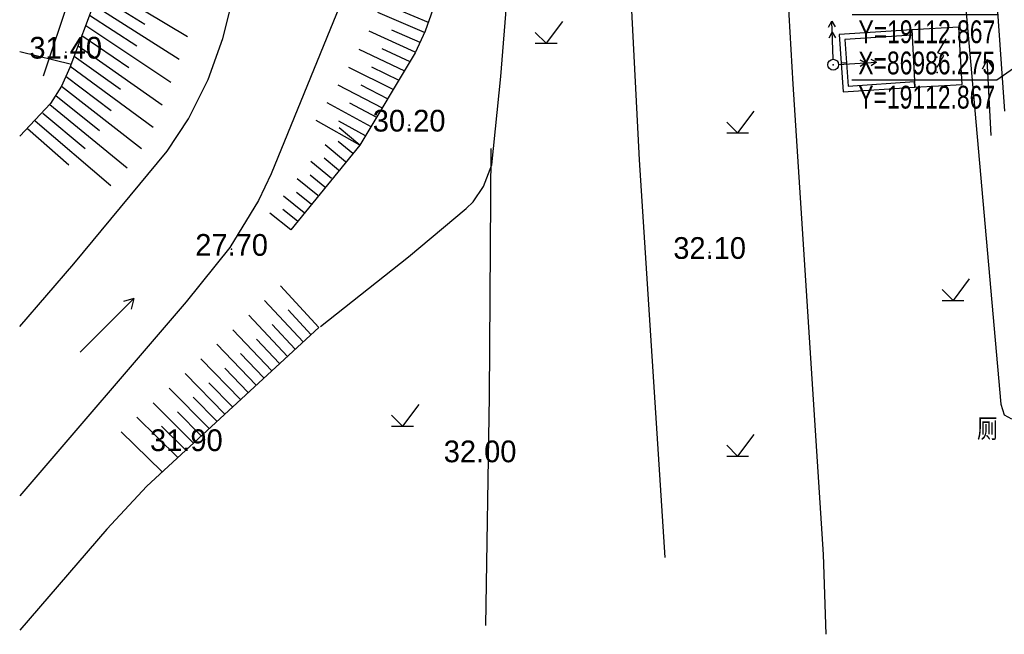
# Model space of a CAD drawing. Header units: millimetres. Extents: x 1371 to 38096, y 232 to 174236.
# Tile 15 of 84: x 19000 to 19091, y 86919 to 86976. Entities that reach past the tile are written whole.
import ezdxf
from ezdxf.enums import TextEntityAlignment as Align

# ---------------------------------------------------------------- set-up
doc = ezdxf.new("R2010")
doc.units = ezdxf.units.MM
doc.header["$LTSCALE"] = 10
for name, color, linetype in [('0提标-坐标', 3, 'Continuous'), ('9640', 80, 'Continuous'), ('dx', 8, 'Continuous'), ('LOCKUP', 7, 'Continuous')]:
    doc.layers.add(name, color=color, linetype=linetype)
doc.styles.add('SMEDI', font='smsim1.shx', dxfattribs={"width": 0.75, "bigfont": 'smfs.shx'})
doc.styles.add('SMEDI1', font='smsim.shx', dxfattribs={"width": 0.75, "bigfont": 'smfs.shx'})
doc.styles.add('黑体', font='smsim.shx', dxfattribs={"width": 0.75, "bigfont": 'smfs.shx'})
doc.linetypes.add('X19', pattern='A,0,[133,ss.shx,S=0.5,R=0,X=0,Y=0],-10,[133,ss.shx,S=0.5,R=0,X=0,Y=0]', length=10)
doc.linetypes.add('X31', pattern='A,0.3,[130,ss.shx,S=0.8,R=0,X=0,Y=0],1', length=1.3)
doc.dimstyles.new('1-700', dxfattribs={"dimscale": 0.7, "dimtxt": 3, "dimasz": 1, "dimexe": 0.5, "dimexo": 0.5, "dimgap": 0, "dimtad": 1, "dimdsep": 46, "dimtxsty": 'SMEDI', "dimblk1": 'ARCHTICK', "dimblk2": 'ARCHTICK', "dimsah": 1, "dimcen": 0, "dimclrd": 7, "dimclre": 7, "dimclrt": 3, "dimazin": 0, "dimtfac": 1, "dimtix": 1, "dimtmove": 2, "dimatfit": 3, "dimldrblk": 'ARCHTICK', "dimfxl": 0, "dimtolj": 1, "dimtzin": 0, "dimarcsym": 0})

# ---------------------------------------------------------------- blocks, each defined once
blk = doc.blocks.new('*U325')
at = {"layer": '9640', "color": 252, "linetype": 'Continuous', "ltscale": 0.5}
blk.add_line((19073.956, 86926.455), (19074.226, 86919.095), dxfattribs=at)
at = {"layer": 'dx', "linetype": 'Continuous', "ltscale": 0.5}
for p, q in [((19069.413, 87000), (19071.164, 86969.744)), ((19085.041, 87000), (19090.335, 86940.276)), ((19090.687, 86967.245), (19088.41, 87000)), ((19057.06, 86962.762), (19055.663, 86989.488)), ((19018.701, 86973.96), (19021.376, 86984.647)), ((19031.223, 86981.286), (19023.158, 86961.5)), ((19007.663, 86979.425), (19004.618, 86971.269)), ((19007.48, 86978.917), (19015.452, 86974.123)), ((19007.132, 86977.975), (19011.523, 86975.263)), ((19006.782, 86977.033), (19014.675, 86972.031)), ((19006.43, 86976.092), (19010.778, 86973.266)), ((19037.267, 86974.49), (19032.977, 86976.332)), ((19037.627, 86975.419), (19035.005, 86976.516)), ((19038.033, 86976.628), (19037.335, 86974.628)), ((19006.077, 86975.15), (19013.904, 86969.938)), ((19086.466, 86974.996), (19082.128, 86974.755)), ((19086.759, 86969.72), (19086.466, 86974.996)), ((19005.725, 86974.209), (19010.036, 86971.268)), ((19036.413, 86972.689), (19032.173, 86974.605)), ((19036.867, 86973.576), (19034.272, 86974.72)), ((19037.335, 86974.628), (19036.4, 86972.629)), ((19082.128, 86974.755), (19075.446, 86974.311)), ((19075.446, 86974.311), (19075.795, 86969.04)), ((19082.161, 86974.256), (19075.978, 86973.846)), ((19082.128, 86974.755), (19082.421, 86969.479)), ((19082.128, 86974.755), (19082.161, 86974.256)), ((19082.128, 86974.755), (19082.161, 86974.256)), ((19005.374, 86973.268), (19013.131, 86967.844)), ((19017.352, 86970.17), (19018.701, 86973.96)), ((19075.978, 86973.846), (19076.261, 86969.572)), ((19000, 86972.738), (19004.763, 86971.574)), ((19005.023, 86972.326), (19009.283, 86969.273)), ((19035.455, 86970.94), (19031.261, 86972.931)), ((19036.4, 86972.629), (19031.305, 86964.127)), ((19035.939, 86971.811), (19033.376, 86972.999)), ((19004.661, 86971.388), (19012.292, 86965.779)), ((19034.946, 86970.083), (19032.411, 86971.315)), ((19075.619, 86971.704), (19076.118, 86971.737)), ((19089.073, 86972.02), (19088.618, 86971.126)), ((19089.434, 86965.03), (19089.073, 86972.02)), ((19089.073, 86972.02), (19089.617, 86971.177)), ((19004.618, 86971.269), (19003.839, 86969.55)), ((19004.272, 86970.462), (19008.431, 86967.321)), ((19034.437, 86969.225), (19030.291, 86971.29)), ((19003.839, 86969.55), (19002.851, 86967.961)), ((19003.836, 86969.557), (19011.229, 86963.822)), ((19015.551, 86966.562), (19017.352, 86970.17)), ((19033.406, 86967.518), (19029.308, 86969.657)), ((19033.928, 86968.367), (19031.421, 86969.646)), ((19071.164, 86969.744), (19073.956, 86926.455)), ((19076.261, 86969.572), (19082.388, 86969.978)), ((19082.421, 86969.479), (19082.388, 86969.978)), ((19082.421, 86969.479), (19082.388, 86969.978)), ((19082.421, 86969.479), (19086.759, 86969.72)), ((19003.336, 86968.686), (19007.36, 86965.482)), ((19075.795, 86969.04), (19082.421, 86969.479)), ((19002.851, 86967.961), (19000, 86964.948)), ((19002.771, 86967.855), (19009.899, 86962.037)), ((19032.355, 86965.822), (19028.308, 86968.034)), ((19032.88, 86966.67), (19030.403, 86967.993)), ((19002.128, 86967.083), (19006.023, 86963.827)), ((19001.436, 86966.355), (19008.379, 86960.406)), ((19013.564, 86963.566), (19015.551, 86966.562)), ((19031.305, 86964.127), (19027.306, 86966.411)), ((19031.83, 86964.974), (19029.382, 86966.342)), ((19000.723, 86965.647), (19004.527, 86962.308)), ((19031.305, 86964.127), (19029.422, 86965.707)), ((19031.305, 86964.127), (19024.962, 86956.326)), ((19030.006, 86962.592), (19028.113, 86964.161)), ((19030.655, 86963.359), (19029.327, 86964.467)), ((19004.995, 86953.214), (19013.564, 86963.566)), ((19043.377, 86963.819), (19043.209, 86941.028)), ((19028.714, 86961.05), (19026.812, 86962.609)), ((19029.358, 86961.823), (19028.024, 86962.923)), ((19059.434, 86926.175), (19057.06, 86962.762)), ((19023.158, 86961.5), (19021.995, 86959.024)), ((19028.078, 86960.271), (19026.737, 86961.364)), ((19027.45, 86959.486), (19025.539, 86961.034)), ((19026.826, 86958.698), (19025.479, 86959.782)), ((19021.995, 86959.024), (19019.35, 86954.708)), ((19026.204, 86957.908), (19024.284, 86959.444)), ((19024.962, 86956.326), (19023.034, 86957.851)), ((19025.583, 86957.117), (19024.23, 86958.193)), ((19019.35, 86954.708), (19015.326, 86949.704)), ((19000, 86947.435), (19004.995, 86953.214)), ((19027.544, 86947.333), (19024.017, 86951.172)), ((19015.326, 86949.704), (19000, 86931.845)), ((19005.562, 86945.06), (19010.512, 86950.009)), ((19010.512, 86950.009), (19009.543, 86949.748)), ((19010.512, 86950.009), (19010.251, 86949.041)), ((19026.098, 86946.008), (19022.549, 86949.827)), ((19026.821, 86946.671), (19024.713, 86948.952)), ((19024.652, 86944.682), (19021.082, 86948.483)), ((19027.544, 86947.333), (19011.702, 86932.738)), ((19023.206, 86943.356), (19019.615, 86947.137)), ((19025.375, 86945.345), (19023.254, 86947.615)), ((19023.929, 86944.019), (19021.795, 86946.278)), ((19021.76, 86942.03), (19018.148, 86945.791)), ((19020.317, 86940.701), (19016.683, 86944.443)), ((19022.483, 86942.693), (19020.337, 86944.94)), ((19021.039, 86941.365), (19018.88, 86943.601)), ((19018.876, 86939.37), (19015.222, 86943.092)), ((19017.435, 86938.038), (19013.759, 86941.742)), ((19019.596, 86940.036), (19017.425, 86942.26)), ((19018.156, 86938.704), (19015.972, 86940.916)), ((19043.209, 86941.028), (19042.874, 86919.917)), ((19015.983, 86936.719), (19012.284, 86940.405)), ((19016.711, 86937.376), (19014.515, 86939.577)), ((19090.335, 86940.276), (19090.628, 86939.29)), ((19014.517, 86935.415), (19010.797, 86939.081)), ((19090.628, 86939.29), (19091.31, 86938.942)), ((19015.251, 86936.066), (19013.041, 86938.257)), ((19013.073, 86934.087), (19009.333, 86937.733)), ((19011.702, 86932.738), (19008.012, 86928.767)), ((19008.012, 86928.767), (19000.009, 86919.462))]:
    blk.add_line(p, q, dxfattribs=at)
at = {"layer": 'dx', "linetype": 'X31', "ltscale": 0.5}
for p, q in [((19044.307, 86970.437), (19045.076, 86980.322)), ((19043.475, 86962.317), (19044.307, 86970.437)), ((19042.693, 86960.31), (19043.475, 86962.317)), ((19041.74, 86958.914), (19042.693, 86960.31)), ((19041.117, 86958.287), (19041.74, 86958.914)), ((19035.792, 86953.83), (19041.117, 86958.287)), ((19027.685, 86947.445), (19035.792, 86953.83))]:
    blk.add_line(p, q, dxfattribs=at)
at = {"layer": 'dx', "linetype": 'X19', "ltscale": 0.5}
blk.add_line((19005.123, 86979.39), (19002.153, 86970.48), dxfattribs=at)
at = {"layer": 'dx', "ltscale": 0.5}
for p, q in [((19086.466, 86974.996), (19082.128, 86974.755)), ((19086.759, 86969.72), (19086.466, 86974.996)), ((19082.128, 86974.755), (19075.446, 86974.311)), ((19075.446, 86974.311), (19075.795, 86969.04)), ((19082.161, 86974.256), (19075.978, 86973.846)), ((19082.128, 86974.755), (19082.421, 86969.479)), ((19075.978, 86973.846), (19076.261, 86969.572)), ((19076.261, 86969.572), (19082.388, 86969.978)), ((19082.421, 86969.479), (19086.759, 86969.72)), ((19075.795, 86969.04), (19082.421, 86969.479))]:
    blk.add_line(p, q, dxfattribs=at)
at = {"layer": 'dx', "linetype": 'Continuous', "flags": 128}
for points in [[(19049.965, 86975.51), (19048.465, 86973.51)], [(19074.474, 86974.998), (19074.757, 86975.528), (19075.074, 86975.018)], [(19074.874, 86972.03), (19074.757, 86975.528)], [(19047.465, 86974.51), (19048.465, 86973.51)], [(19074.508, 86973.998), (19074.79, 86974.528), (19075.108, 86974.018)], [(19047.465, 86973.51), (19049.465, 86973.51)], [(19084.477, 86971.32), (19085.083, 86972.37), (19084.537, 86972.62), (19085.288, 86973.92)], [(19084.477, 86971.32), (19085.083, 86972.37), (19084.537, 86972.62), (19085.288, 86973.92)], [(19075.39, 86971.559), (19078.884, 86971.763)], [(19077.35, 86971.974), (19077.886, 86971.705), (19077.385, 86971.375)], [(19078.348, 86972.032), (19078.884, 86971.763), (19078.383, 86971.434)], [(19067.593, 86967.247), (19066.093, 86965.247)], [(19065.093, 86966.247), (19066.093, 86965.247)], [(19065.093, 86965.247), (19067.093, 86965.247)], [(19087.423, 86951.823), (19085.923, 86949.823)], [(19084.923, 86950.823), (19085.923, 86949.823)], [(19084.923, 86949.823), (19086.923, 86949.823)], [(19036.744, 86940.255), (19035.244, 86938.255)], [(19034.244, 86939.255), (19035.244, 86938.255)], [(19034.244, 86938.255), (19036.244, 86938.255)], [(19067.593, 86937.501), (19066.093, 86935.501)], [(19065.093, 86936.501), (19066.093, 86935.501)], [(19065.093, 86935.501), (19067.093, 86935.501)]]:
    blk.add_lwpolyline(points, dxfattribs=at)
at = {"layer": 'dx', "linetype": 'Continuous', "ltscale": 0.3}
blk.add_circle((19074.891, 86971.53), 0.5, dxfattribs=at)
at = {"layer": 'dx', "ltscale": 0.3}
for p in [(19048.465, 86973.51), (19004.237, 86972.696, 31.4), (19084.444, 86972.237), (19084.444, 86972.237), (19074.891, 86971.53), (19084.477, 86970.82), (19084.477, 86970.82), (19035.852, 86965.979, 30.2), (19066.093, 86965.247), (19019.508, 86954.542, 27.7), (19063.517, 86954.259, 32.1), (19063.517, 86954.259, 32.1), (19085.923, 86949.823), (19035.244, 86938.255)]:
    blk.add_point(p, dxfattribs=at)
at = {"layer": 'dx', "ltscale": 0.3, "style": '黑体'}
for s, p in [('31.40', (19004.237, 86973.096, 31.4)), ('30.20', (19035.852, 86966.379, 30.2)), ('27.70', (19019.508, 86954.942, 27.7)), ('32.10', (19063.517, 86954.659, 32.1)), ('厕', (19089.08, 86938.016)), ('31.90', (19015.345, 86936.964, 31.9)), ('32.00', (19042.384, 86935.935, 32))]:
    blk.add_text(s, height=2, dxfattribs=at).set_placement(p, align=Align.MIDDLE)
blk = doc.blocks.new('*U202')
blk.add_line((0, 0), (-13.347, 0))
at = {"style": 'SMEDI1', "width": 0.75}
blk.add_text(' X=86988.775 ', height=2.1, dxfattribs=at).set_placement((-13.347, 0.525))
blk.add_text(' Y=19112.867 ', height=2.1, dxfattribs=at).set_placement((-13.347, -0.525), align=Align.TOP_LEFT)
blk = doc.blocks.new('*U201')
blk.add_line((0, 0), (-13.347, 0))
at = {"style": 'SMEDI1', "width": 0.75}
blk.add_text(' X=86986.275 ', height=2.1, dxfattribs=at).set_placement((-13.347, 0.525))
blk.add_text(' Y=19112.867 ', height=2.1, dxfattribs=at).set_placement((-13.347, -0.525), align=Align.TOP_LEFT)
blk = doc.blocks.new('_ARCHTICK')
at = {"color": 0, "linetype": 'ByBlock', "const_width": 0.15}
blk.add_lwpolyline([(-0.5, -0.5), (0.5, 0.5)], dxfattribs=at)
blk = doc.blocks.new('*U324')
at = {"layer": '0提标-坐标', "ltscale": 0.3}
for name, p in [('*U202', (19089.981, 86976.139)), ('*U201', (19089.965, 86970.118))]:
    blk.add_blockref(name, p, dxfattribs=at)
at = {"layer": '0提标-坐标'}
blk.add_leader([(19112.867, 86986.275), (19089.965, 86970.118)], dimstyle='1-700', dxfattribs=at)
blk = doc.blocks.new('*U327')
at = {"layer": 'LOCKUP', "ltscale": 0.3}
for name in ['*U324', '*U325']:
    blk.add_blockref(name, (0, 0), dxfattribs=at)

msp = doc.modelspace()

# ---------------------------------------------------------------- block references
at = {"layer": 'LOCKUP', "ltscale": 0.3}
msp.add_blockref('*U327', (0, 0), dxfattribs=at)

doc.saveas('drawing.dxf')
